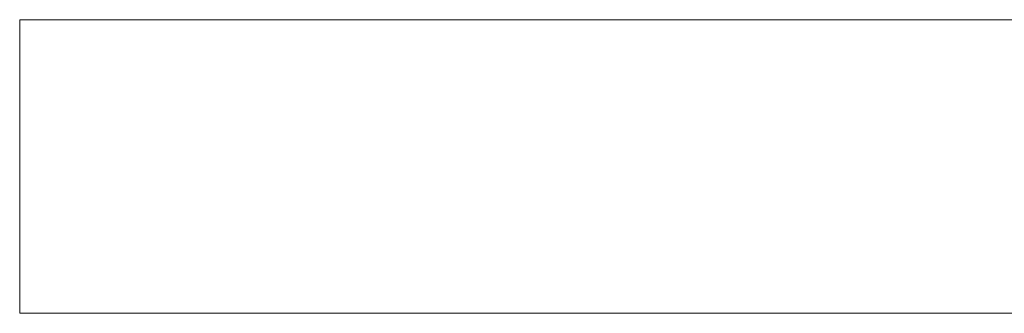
# Model space of a CAD drawing. Header units: millimetres. Extents: x -900 to 900, y -115 to 115.
# Tile 1 of 8: x -900 to -129, y -115 to 115. Entities that reach past the tile are written whole.
import ezdxf

# ---------------------------------------------------------------- set-up
doc = ezdxf.new("R2010")
doc.units = ezdxf.units.MM

# ---------------------------------------------------------------- blocks, each defined once
blk = doc.blocks.new('RSen_56_ME_FB_LOD200 - convector - hybrid_jaga - mkbc0_02318023 - ceiling mounted - T21_jaga_mina clima beam_lxhxd 1800x230x230 mm-283195-3D view')
at = {"lineweight": 18}
mesh = blk.add_polyface(dxfattribs=at)
corners = [(900, 115, 1), (-900, 115, 1), (-900, 115, 231), (900, 115, 231)]
mesh.append_faces([[corners[k] for k in face] for face in [(2, 3, 0, 1)]])
mesh = blk.add_polyface(dxfattribs=at)
corners = [(-900, 115, 1), (900, 115, 1), (900, -115, 1), (-900, -115, 1)]
mesh.append_faces([[corners[k] for k in face] for face in [(3, 0, 1, 2)]])
mesh = blk.add_polyface(dxfattribs=at)
corners = [(-900, 115, 231), (-900, 115, 1), (-900, -115, 1), (-900, -115, 231)]
mesh.append_faces([[corners[k] for k in face] for face in [(0, 1, 2, 3)]])
mesh = blk.add_polyface(dxfattribs=at)
corners = [(900, 115, 231), (-900, 115, 231), (-900, -115, 231), (900, -115, 231)]
mesh.append_faces([[corners[k] for k in face] for face in [(3, 0, 1, 2)]])
mesh = blk.add_polyface(dxfattribs=at)
corners = [(900, -115, 1), (900, -115, 231), (-900, -115, 231), (-900, -115, 1)]
mesh.append_faces([[corners[k] for k in face] for face in [(1, 2, 3, 0)]])

msp = doc.modelspace()

# ---------------------------------------------------------------- block references
at = {"lineweight": 18, "extrusion": (0, 0, -1), "rotation": 180}
msp.add_blockref('RSen_56_ME_FB_LOD200 - convector - hybrid_jaga - mkbc0_02318023 - ceiling mounted - T21_jaga_mina clima beam_lxhxd 1800x230x230 mm-283195-3D view', (0, 0), dxfattribs=at)

doc.saveas('drawing.dxf')
